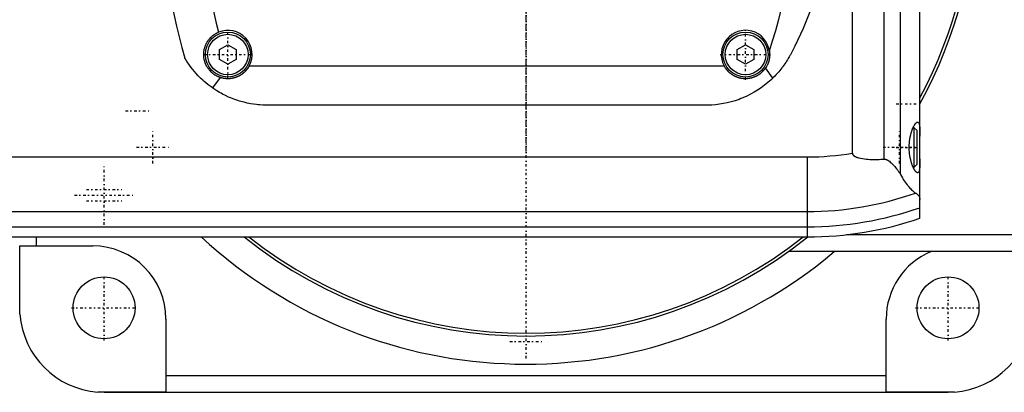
# Model space of a CAD drawing. Extents: x -702 to 174, y -90 to 90.
# Tile 7 of 9: x -90 to 85, y -90 to -24. Entities that reach past the tile are written whole.
import ezdxf

# ---------------------------------------------------------------- set-up
doc = ezdxf.new("R2010")
doc.units = 0
doc.linetypes.add('CENTER', pattern=[1.5, 0.45, -0.5, 0.05, -0.5])
doc.layers.add('AM_0', color=7, linetype='CONTINUOUS')
doc.layers.add('AM_7', color=7, linetype='CENTER')

msp = doc.modelspace()

# ---------------------------------------------------------------- linework, layer by layer
at = {"layer": 'AM_0', "color": 7, "linetype": 'CONTINUOUS'}
for p, q in [((70, -59.1), (70, 59.1)), ((66.48, 51.17), (66.48, -51.17)), ((58, -47.52), (58, 47.52)), ((63.58, 48.57), (63.58, -48.57)), ((-54.5, -29.13), (-53, -28.27)), ((-54.5, -30.87), (-54.5, -29.13)), ((-53, -28.27), (-51.5, -29.13)), ((-51.5, -29.13), (-51.5, -30.87)), ((37.5, -29.13), (39, -28.27)), ((37.5, -30.87), (37.5, -29.13)), ((39, -28.27), (40.5, -29.13)), ((40.5, -29.13), (40.5, -30.87)), ((-53, -31.73), (-54.5, -30.87)), ((-51.5, -30.87), (-53, -31.73)), ((39, -31.73), (37.5, -30.87)), ((40.5, -30.87), (39, -31.73)), ((-49.19, -32), (35.19, -32)), ((43.84, -34.2), (42.58, -32.38)), ((-54.39, -34.07), (-55.72, -35.94)), ((32, -39), (-46, -39)), ((69, -43), (68.79, -43)), ((69.5, -43.5), (69, -43)), ((69, -50), (69, -43)), ((69.5, -49.5), (69.5, -43.5)), ((-440, -48.19), (50, -48.19)), ((50, -62.39), (50, -48.19)), ((68.79, -50), (69, -50)), ((69, -50), (69.5, -49.5)), ((-440, -57.89), (50, -57.89)), ((-440, -60.6), (50, -60.6)), ((-440, -62.39), (50, -62.39)), ((-87, -64), (-87, -62.39)), ((127, -62), (56.95, -62)), ((-89.96, -64), (-77, -64)), ((-89.96, -76.12), (-89.96, -64)), ((127, -65), (46.64, -65)), ((-64, -77), (-64, -89.96)), ((64, -89.96), (64, -77)), ((-64, -87), (64, -87)), ((-64, -89.96), (-76.12, -89.96)), ((-75, -90), (75, -90)), ((76.12, -89.96), (64, -89.96))]:
    msp.add_line(p, q, dxfattribs=at)
for points in [[(50.56, -22.12, 0), (49.26, -25.35, 0), (47.78, -28.5, 0), (46.98, -30.04, 0)], [(-54.39, -34.07, 0), (-54.44, -34.05, 0), (-54.53, -34.02, 0), (-54.62, -33.99, 0), (-54.66, -33.97, 0), (-54.7, -33.95, 0), (-54.79, -33.91, 0), (-54.88, -33.87, 0), (-54.96, -33.83, 0), (-55.05, -33.78, 0), (-55.13, -33.74, 0), (-55.17, -33.71, 0), (-55.21, -33.69, 0), (-55.29, -33.64, 0), (-55.37, -33.59, 0), (-55.45, -33.53, 0), (-55.53, -33.48, 0), (-55.6, -33.42, 0), (-55.64, -33.39, 0), (-55.68, -33.36, 0), (-55.75, -33.3, 0), (-55.82, -33.24, 0), (-55.86, -33.21, 0), (-55.9, -33.18, 0), (-55.96, -33.11, 0), (-56.03, -33.05, 0), (-56.07, -33.01, 0), (-56.1, -32.98, 0), (-56.17, -32.91, 0), (-56.23, -32.84, 0), (-56.29, -32.77, 0), (-56.35, -32.69, 0), (-56.41, -32.62, 0), (-56.44, -32.58, 0), (-56.47, -32.54, 0), (-56.53, -32.46, 0), (-56.58, -32.38, 0), (-56.63, -32.3, 0), (-56.69, -32.22, 0), (-56.73, -32.13, 0), (-56.76, -32.09, 0), (-56.78, -32.05, 0), (-56.83, -31.96, 0), (-56.87, -31.87, 0), (-56.91, -31.79, 0), (-56.95, -31.7, 0), (-56.99, -31.61, 0), (-57.01, -31.56, 0), (-57.02, -31.52, 0), (-57.06, -31.43, 0), (-57.09, -31.33, 0), (-57.12, -31.24, 0), (-57.14, -31.14, 0), (-57.17, -31.05, 0), (-57.18, -31, 0), (-57.19, -30.95, 0), (-57.21, -30.86, 0), (-57.23, -30.76, 0), (-57.25, -30.67, 0), (-57.26, -30.57, 0), (-57.27, -30.47, 0), (-57.28, -30.43, 0), (-57.28, -30.38, 0), (-57.29, -30.28, 0), (-57.3, -30.18, 0), (-57.3, -30.14, 0), (-57.3, -30.09, 0), (-57.3, -29.99, 0), (-57.3, -29.9, 0), (-57.3, -29.85, 0), (-57.3, -29.8, 0), (-57.29, -29.7, 0), (-57.28, -29.61, 0), (-57.27, -29.51, 0), (-57.26, -29.42, 0), (-57.25, -29.32, 0), (-57.24, -29.27, 0), (-57.23, -29.23, 0), (-57.21, -29.13, 0), (-57.19, -29.04, 0), (-57.17, -28.95, 0), (-57.14, -28.86, 0), (-57.12, -28.76, 0), (-57.1, -28.72, 0), (-57.09, -28.67, 0), (-57.06, -28.58, 0), (-57.03, -28.49, 0), (-56.99, -28.41, 0), (-56.96, -28.32, 0), (-56.92, -28.23, 0), (-56.9, -28.19, 0), (-56.88, -28.14, 0), (-56.84, -28.06, 0), (-56.79, -27.98, 0), (-56.75, -27.89, 0), (-56.7, -27.81, 0), (-56.65, -27.73, 0), (-56.63, -27.69, 0), (-56.6, -27.65, 0), (-56.55, -27.57, 0), (-56.49, -27.49, 0), (-56.44, -27.41, 0), (-56.38, -27.34, 0), (-56.32, -27.26, 0), (-56.29, -27.23, 0), (-56.26, -27.19, 0), (-56.19, -27.12, 0), (-56.13, -27.05, 0), (-56.09, -27.01, 0), (-56.06, -26.98, 0), (-55.99, -26.91, 0), (-55.92, -26.84, 0), (-55.89, -26.81, 0), (-55.85, -26.78, 0), (-55.78, -26.72, 0), (-55.7, -26.65, 0), (-55.63, -26.59, 0), (-55.55, -26.54, 0), (-55.47, -26.48, 0), (-55.43, -26.45, 0), (-55.39, -26.42, 0), (-55.31, -26.37, 0), (-55.22, -26.32, 0), (-55.14, -26.27, 0), (-55.05, -26.22, 0), (-54.97, -26.18, 0), (-54.92, -26.15, 0), (-54.88, -26.13, 0), (-54.79, -26.09, 0), (-54.7, -26.05, 0), (-54.66, -26.03, 0)], [(43.25, -29.34, 0), (43.26, -29.43, 0), (43.28, -29.61, 0), (43.29, -29.78, 0), (43.3, -29.87, 0), (43.3, -29.96, 0), (43.3, -30.13, 0), (43.29, -30.31, 0), (43.27, -30.49, 0), (43.25, -30.66, 0), (43.22, -30.83, 0), (43.2, -30.92, 0), (43.18, -31.01, 0), (43.14, -31.18, 0), (43.08, -31.35, 0), (43.03, -31.51, 0), (42.96, -31.68, 0), (42.89, -31.84, 0), (42.85, -31.92, 0), (42.81, -32, 0), (42.72, -32.15, 0), (42.63, -32.3, 0), (42.58, -32.38, 0)], [(-55.72, -35.94, 0), (-55.99, -35.76, 0), (-56.5, -35.37, 0), (-56.99, -34.97, 0), (-57.22, -34.77, 0), (-57.44, -34.57, 0), (-57.86, -34.18, 0), (-58.25, -33.78, 0), (-58.61, -33.4, 0), (-58.93, -33.03, 0), (-59.22, -32.68, 0), (-59.36, -32.52, 0), (-59.48, -32.35, 0), (-59.72, -32.04, 0), (-59.93, -31.74, 0), (-60.12, -31.47, 0), (-60.22, -31.32, 0), (-60.25, -31.28, 0), (-60.27, -31.24, 0), (-60.28, -31.22, 0), (-60.3, -31.2, 0), (-60.32, -31.16, 0), (-60.34, -31.12, 0), (-60.37, -31.09, 0), (-60.39, -31.05, 0), (-60.41, -31.02, 0), (-60.42, -31, 0), (-60.43, -30.99, 0), (-60.45, -30.96, 0), (-60.47, -30.93, 0), (-60.48, -30.91, 0), (-60.48, -30.9, 0), (-60.5, -30.87, 0), (-60.52, -30.84, 0), (-60.53, -30.83, 0), (-60.53, -30.82, 0), (-60.55, -30.79, 0), (-60.56, -30.77, 0), (-60.58, -30.75, 0), (-60.59, -30.73, 0), (-60.6, -30.71, 0), (-60.6, -30.7, 0), (-60.61, -30.69, 0), (-60.62, -30.68, 0), (-60.63, -30.66, 0), (-60.63, -30.65, 0), (-60.64, -30.64, 0), (-60.64, -30.63, 0), (-60.65, -30.63, 0), (-60.65, -30.63, 0), (-60.65, -30.62, 0), (-60.65, -30.62, 0), (-60.65, -30.62, 0)], [(46.98, -30.04, 0), (46.91, -30.17, 0), (46.76, -30.43, 0), (46.61, -30.68, 0), (46.54, -30.81, 0), (46.46, -30.94, 0), (46.31, -31.18, 0), (46.15, -31.43, 0), (45.98, -31.67, 0), (45.81, -31.91, 0), (45.64, -32.14, 0), (45.56, -32.26, 0), (45.47, -32.37, 0), (45.29, -32.6, 0), (45.11, -32.82, 0), (44.92, -33.05, 0), (44.73, -33.26, 0), (44.54, -33.48, 0), (44.44, -33.58, 0), (44.35, -33.69, 0), (44.15, -33.89, 0), (43.94, -34.1, 0), (43.84, -34.2, 0)], [(-49.19, -32, 0), (-49.21, -32.03, 0), (-49.23, -32.08, 0), (-49.26, -32.13, 0), (-49.28, -32.15, 0), (-49.29, -32.18, 0), (-49.32, -32.22, 0), (-49.35, -32.27, 0), (-49.38, -32.32, 0), (-49.41, -32.37, 0), (-49.44, -32.42, 0), (-49.46, -32.44, 0), (-49.48, -32.46, 0), (-49.51, -32.51, 0), (-49.54, -32.55, 0), (-49.58, -32.6, 0), (-49.61, -32.64, 0), (-49.64, -32.69, 0), (-49.66, -32.71, 0), (-49.68, -32.73, 0), (-49.72, -32.77, 0), (-49.75, -32.82, 0), (-49.77, -32.84, 0), (-49.79, -32.86, 0), (-49.82, -32.9, 0), (-49.86, -32.94, 0), (-49.88, -32.96, 0), (-49.9, -32.98, 0), (-49.94, -33.02, 0), (-49.98, -33.06, 0), (-50.01, -33.09, 0), (-50.05, -33.13, 0), (-50.09, -33.17, 0), (-50.11, -33.19, 0), (-50.14, -33.21, 0), (-50.18, -33.24, 0), (-50.22, -33.28, 0), (-50.26, -33.32, 0), (-50.3, -33.35, 0), (-50.35, -33.39, 0), (-50.37, -33.4, 0), (-50.39, -33.42, 0), (-50.44, -33.45, 0), (-50.48, -33.49, 0), (-50.53, -33.52, 0), (-50.58, -33.55, 0), (-50.62, -33.58, 0), (-50.65, -33.6, 0), (-50.67, -33.61, 0), (-50.72, -33.64, 0), (-50.77, -33.67, 0), (-50.82, -33.7, 0), (-50.87, -33.73, 0), (-50.92, -33.76, 0), (-50.94, -33.77, 0), (-50.97, -33.79, 0), (-51.02, -33.81, 0), (-51.07, -33.84, 0), (-51.12, -33.87, 0), (-51.17, -33.89, 0), (-51.22, -33.92, 0), (-51.25, -33.93, 0), (-51.27, -33.94, 0), (-51.33, -33.96, 0), (-51.38, -33.98, 0), (-51.41, -33.99, 0), (-51.43, -34, 0), (-51.49, -34.03, 0), (-51.54, -34.04, 0), (-51.57, -34.05, 0), (-51.6, -34.06, 0), (-51.65, -34.08, 0), (-51.7, -34.1, 0), (-51.76, -34.12, 0), (-51.81, -34.13, 0), (-51.87, -34.15, 0), (-51.9, -34.16, 0), (-51.92, -34.16, 0), (-51.98, -34.18, 0), (-52.04, -34.19, 0), (-52.09, -34.2, 0), (-52.15, -34.21, 0), (-52.2, -34.23, 0), (-52.23, -34.23, 0), (-52.26, -34.24, 0), (-52.31, -34.24, 0), (-52.37, -34.25, 0), (-52.43, -34.26, 0), (-52.48, -34.27, 0), (-52.54, -34.28, 0), (-52.57, -34.28, 0), (-52.59, -34.28, 0), (-52.65, -34.29, 0), (-52.7, -34.29, 0), (-52.76, -34.29, 0), (-52.81, -34.3, 0), (-52.87, -34.3, 0), (-52.9, -34.3, 0), (-52.92, -34.3, 0), (-52.98, -34.3, 0), (-53.03, -34.3, 0), (-53.09, -34.3, 0), (-53.14, -34.3, 0), (-53.2, -34.3, 0), (-53.23, -34.29, 0), (-53.25, -34.29, 0), (-53.31, -34.29, 0), (-53.37, -34.28, 0), (-53.39, -34.28, 0), (-53.42, -34.28, 0), (-53.48, -34.27, 0), (-53.53, -34.27, 0), (-53.56, -34.26, 0), (-53.59, -34.26, 0), (-53.64, -34.25, 0), (-53.7, -34.24, 0), (-53.76, -34.23, 0), (-53.81, -34.22, 0), (-53.87, -34.21, 0), (-53.9, -34.21, 0), (-53.92, -34.2, 0), (-53.98, -34.19, 0), (-54.03, -34.17, 0), (-54.09, -34.16, 0), (-54.15, -34.14, 0), (-54.2, -34.13, 0), (-54.23, -34.12, 0), (-54.26, -34.11, 0), (-54.31, -34.1, 0), (-54.36, -34.08, 0), (-54.39, -34.07, 0)], [(42.58, -32.38, 0), (42.56, -32.41, 0), (42.51, -32.48, 0), (42.46, -32.55, 0), (42.44, -32.58, 0), (42.42, -32.61, 0), (42.36, -32.68, 0), (42.31, -32.74, 0), (42.26, -32.8, 0), (42.21, -32.86, 0), (42.15, -32.92, 0), (42.13, -32.95, 0), (42.1, -32.98, 0), (42.04, -33.04, 0), (41.99, -33.09, 0), (41.93, -33.15, 0), (41.87, -33.2, 0), (41.81, -33.26, 0), (41.78, -33.28, 0), (41.75, -33.31, 0), (41.68, -33.36, 0), (41.62, -33.41, 0), (41.58, -33.44, 0), (41.55, -33.46, 0), (41.48, -33.51, 0), (41.42, -33.56, 0), (41.38, -33.58, 0), (41.35, -33.6, 0), (41.28, -33.65, 0), (41.21, -33.69, 0), (41.13, -33.73, 0), (41.06, -33.77, 0), (40.99, -33.81, 0), (40.95, -33.83, 0), (40.91, -33.85, 0), (40.84, -33.89, 0), (40.76, -33.92, 0), (40.68, -33.96, 0), (40.61, -33.99, 0), (40.53, -34.02, 0), (40.49, -34.03, 0), (40.45, -34.05, 0), (40.37, -34.08, 0), (40.29, -34.1, 0), (40.21, -34.13, 0), (40.13, -34.15, 0), (40.05, -34.17, 0), (40.01, -34.18, 0), (39.97, -34.19, 0), (39.88, -34.21, 0), (39.8, -34.22, 0), (39.72, -34.24, 0), (39.64, -34.25, 0), (39.56, -34.26, 0), (39.52, -34.27, 0), (39.48, -34.27, 0), (39.39, -34.28, 0), (39.31, -34.29, 0), (39.23, -34.29, 0), (39.15, -34.3, 0), (39.07, -34.3, 0), (39.03, -34.3, 0), (38.99, -34.3, 0), (38.91, -34.3, 0), (38.83, -34.3, 0), (38.79, -34.29, 0), (38.75, -34.29, 0), (38.67, -34.29, 0), (38.59, -34.28, 0), (38.55, -34.28, 0), (38.51, -34.27, 0), (38.42, -34.26, 0), (38.34, -34.25, 0), (38.26, -34.24, 0), (38.18, -34.22, 0), (38.1, -34.2, 0), (38.06, -34.2, 0), (38.02, -34.19, 0), (37.93, -34.17, 0), (37.85, -34.14, 0), (37.77, -34.12, 0), (37.69, -34.1, 0), (37.61, -34.07, 0), (37.57, -34.06, 0), (37.53, -34.04, 0), (37.46, -34.01, 0), (37.38, -33.98, 0), (37.3, -33.95, 0), (37.22, -33.92, 0), (37.15, -33.88, 0), (37.11, -33.86, 0), (37.07, -33.84, 0), (37, -33.8, 0), (36.92, -33.77, 0), (36.85, -33.72, 0), (36.78, -33.68, 0), (36.71, -33.64, 0), (36.67, -33.62, 0), (36.64, -33.59, 0), (36.57, -33.55, 0), (36.5, -33.5, 0), (36.43, -33.45, 0), (36.37, -33.4, 0), (36.3, -33.35, 0), (36.27, -33.32, 0), (36.24, -33.3, 0), (36.18, -33.25, 0), (36.12, -33.19, 0), (36.09, -33.16, 0), (36.06, -33.14, 0), (36, -33.08, 0), (35.94, -33.03, 0), (35.92, -33, 0), (35.89, -32.97, 0), (35.83, -32.91, 0), (35.78, -32.85, 0), (35.73, -32.79, 0), (35.67, -32.73, 0), (35.62, -32.66, 0), (35.6, -32.63, 0), (35.57, -32.6, 0), (35.52, -32.53, 0), (35.48, -32.46, 0), (35.43, -32.4, 0), (35.38, -32.33, 0), (35.34, -32.25, 0), (35.32, -32.22, 0), (35.3, -32.18, 0), (35.25, -32.11, 0), (35.21, -32.04, 0), (35.19, -32, 0)], [(43.84, -34.2, 0), (43.55, -34.48, 0), (42.96, -34.99, 0), (42.38, -35.46, 0), (42.08, -35.69, 0), (41.78, -35.91, 0), (41.16, -36.32, 0), (40.52, -36.71, 0), (39.87, -37.07, 0), (39.21, -37.4, 0), (38.53, -37.7, 0), (38.19, -37.83, 0), (37.85, -37.96, 0), (37.16, -38.2, 0), (36.46, -38.4, 0), (35.77, -38.58, 0), (35.07, -38.72, 0), (34.38, -38.83, 0), (34.03, -38.88, 0), (33.69, -38.92, 0), (33, -38.97, 0), (32.33, -39, 0), (32, -39, 0)], [(-46, -39, 0), (-46.27, -39, 0), (-46.8, -38.98, 0), (-47.34, -38.95, 0), (-47.62, -38.92, 0), (-47.89, -38.89, 0), (-48.45, -38.82, 0), (-49, -38.73, 0), (-49.56, -38.62, 0), (-50.12, -38.49, 0), (-50.68, -38.34, 0), (-50.95, -38.26, 0), (-51.23, -38.18, 0), (-51.78, -37.99, 0), (-52.33, -37.78, 0), (-52.88, -37.55, 0), (-53.41, -37.3, 0), (-53.94, -37.03, 0), (-54.2, -36.89, 0), (-54.46, -36.74, 0), (-54.98, -36.44, 0), (-55.48, -36.11, 0), (-55.72, -35.94, 0)], [(69.59, -51, 0), (69.58, -51, 0), (69.55, -51, 0), (69.52, -50.99, 0), (69.51, -50.98, 0), (69.49, -50.98, 0), (69.46, -50.96, 0), (69.43, -50.94, 0), (69.4, -50.92, 0), (69.37, -50.9, 0), (69.33, -50.87, 0), (69.32, -50.85, 0), (69.3, -50.83, 0), (69.26, -50.8, 0), (69.23, -50.75, 0), (69.19, -50.71, 0), (69.16, -50.66, 0), (69.12, -50.61, 0), (69.1, -50.58, 0), (69.08, -50.55, 0), (69.05, -50.49, 0), (69.01, -50.43, 0), (68.99, -50.4, 0), (68.97, -50.37, 0), (68.93, -50.3, 0), (68.9, -50.23, 0), (68.88, -50.19, 0), (68.86, -50.15, 0), (68.82, -50.08, 0), (68.78, -50, 0), (68.75, -49.91, 0), (68.71, -49.83, 0), (68.68, -49.74, 0), (68.66, -49.7, 0), (68.64, -49.66, 0), (68.61, -49.57, 0), (68.58, -49.47, 0), (68.54, -49.38, 0), (68.51, -49.27, 0), (68.48, -49.17, 0), (68.46, -49.12, 0), (68.45, -49.07, 0), (68.42, -48.96, 0), (68.39, -48.84, 0), (68.36, -48.73, 0), (68.33, -48.61, 0), (68.3, -48.49, 0), (68.29, -48.43, 0), (68.28, -48.37, 0), (68.25, -48.25, 0), (68.23, -48.13, 0), (68.21, -48, 0), (68.19, -47.87, 0), (68.17, -47.74, 0), (68.16, -47.68, 0), (68.15, -47.61, 0), (68.14, -47.48, 0), (68.13, -47.35, 0), (68.12, -47.22, 0), (68.11, -47.09, 0), (68.1, -46.96, 0), (68.1, -46.89, 0), (68.09, -46.83, 0), (68.09, -46.69, 0), (68.09, -46.56, 0), (68.09, -46.5, 0), (68.09, -46.44, 0), (68.09, -46.31, 0), (68.09, -46.17, 0), (68.1, -46.11, 0), (68.1, -46.04, 0), (68.11, -45.91, 0), (68.12, -45.78, 0), (68.13, -45.65, 0), (68.14, -45.52, 0), (68.15, -45.39, 0), (68.16, -45.32, 0), (68.17, -45.26, 0), (68.19, -45.13, 0), (68.21, -45, 0), (68.23, -44.87, 0), (68.25, -44.75, 0), (68.28, -44.63, 0), (68.29, -44.57, 0), (68.3, -44.51, 0), (68.33, -44.39, 0), (68.36, -44.27, 0), (68.39, -44.16, 0), (68.42, -44.04, 0), (68.45, -43.93, 0), (68.46, -43.88, 0), (68.48, -43.83, 0), (68.51, -43.73, 0), (68.54, -43.62, 0), (68.58, -43.53, 0), (68.61, -43.43, 0), (68.64, -43.34, 0), (68.66, -43.3, 0), (68.68, -43.26, 0), (68.71, -43.17, 0), (68.75, -43.09, 0), (68.78, -43, 0), (68.82, -42.92, 0), (68.86, -42.85, 0), (68.88, -42.81, 0), (68.9, -42.77, 0), (68.93, -42.7, 0), (68.97, -42.63, 0), (68.99, -42.6, 0), (69.01, -42.57, 0), (69.05, -42.51, 0), (69.08, -42.45, 0), (69.1, -42.42, 0), (69.12, -42.39, 0), (69.16, -42.34, 0), (69.19, -42.29, 0), (69.23, -42.25, 0), (69.26, -42.2, 0), (69.3, -42.17, 0), (69.32, -42.15, 0), (69.33, -42.13, 0), (69.37, -42.1, 0), (69.4, -42.08, 0), (69.43, -42.06, 0), (69.46, -42.04, 0), (69.49, -42.02, 0), (69.51, -42.02, 0), (69.52, -42.01, 0), (69.55, -42, 0), (69.58, -42, 0), (69.59, -42, 0)], [(69.59, -42, 0), (69.62, -42, 0), (69.67, -42.02, 0), (69.72, -42.05, 0), (69.74, -42.07, 0), (69.76, -42.1, 0), (69.8, -42.17, 0), (69.84, -42.25, 0), (69.87, -42.35, 0), (69.9, -42.47, 0), (69.92, -42.6, 0), (69.93, -42.68, 0), (69.94, -42.75, 0), (69.96, -42.92, 0), (69.97, -43.09, 0), (69.98, -43.27, 0), (69.99, -43.47, 0), (69.99, -43.67, 0), (70, -43.78, 0), (70, -43.9, 0), (70, -44.13, 0), (70, -44.38, 0), (70, -44.5, 0)], [(58, -47.52, 0), (58, -47.53, 0), (58, -47.54, 0), (58, -47.55, 0), (58, -47.55, 0), (58, -47.56, 0), (58, -47.57, 0), (58, -47.57, 0), (58, -47.58, 0), (58.01, -47.59, 0), (58.01, -47.6, 0), (58.01, -47.61, 0), (58.01, -47.61, 0), (58.01, -47.62, 0), (58.01, -47.63, 0), (58.02, -47.64, 0), (58.02, -47.65, 0), (58.02, -47.66, 0), (58.02, -47.66, 0), (58.02, -47.67, 0), (58.03, -47.67, 0), (58.03, -47.68, 0), (58.03, -47.69, 0), (58.03, -47.69, 0), (58.04, -47.7, 0), (58.04, -47.71, 0), (58.04, -47.71, 0), (58.04, -47.72, 0), (58.05, -47.73, 0), (58.05, -47.73, 0), (58.06, -47.74, 0), (58.06, -47.75, 0), (58.07, -47.76, 0), (58.07, -47.76, 0), (58.07, -47.77, 0), (58.07, -47.78, 0), (58.08, -47.78, 0), (58.08, -47.79, 0), (58.09, -47.8, 0), (58.09, -47.81, 0), (58.1, -47.81, 0), (58.1, -47.81, 0), (58.11, -47.82, 0), (58.11, -47.83, 0), (58.12, -47.83, 0), (58.12, -47.84, 0), (58.13, -47.85, 0), (58.13, -47.85, 0), (58.13, -47.86, 0), (58.14, -47.86, 0), (58.15, -47.87, 0), (58.17, -47.89, 0), (58.21, -47.93, 0), (58.23, -47.95, 0), (58.25, -47.97, 0), (58.3, -48, 0), (58.34, -48.03, 0), (58.39, -48.06, 0), (58.44, -48.09, 0), (58.49, -48.11, 0), (58.51, -48.13, 0), (58.54, -48.14, 0), (58.59, -48.16, 0), (58.64, -48.19, 0), (58.67, -48.2, 0), (58.69, -48.21, 0), (58.75, -48.23, 0), (58.8, -48.25, 0), (58.82, -48.26, 0), (58.85, -48.27, 0), (58.9, -48.28, 0), (58.95, -48.3, 0), (59.13, -48.35, 0), (59.46, -48.43, 0), (59.8, -48.49, 0), (60.14, -48.54, 0), (60.46, -48.57, 0), (60.62, -48.58, 0), (60.78, -48.6, 0), (61.1, -48.62, 0), (61.42, -48.63, 0), (61.74, -48.63, 0), (62.07, -48.63, 0), (62.4, -48.63, 0), (62.57, -48.62, 0), (62.74, -48.62, 0), (63.07, -48.6, 0), (63.41, -48.58, 0), (63.58, -48.57, 0)], [(63.58, -48.57, 0), (63.6, -48.57, 0), (63.63, -48.57, 0), (63.67, -48.57, 0), (63.68, -48.57, 0), (63.7, -48.57, 0), (63.73, -48.57, 0), (63.76, -48.57, 0), (63.8, -48.58, 0), (63.83, -48.58, 0), (63.86, -48.59, 0), (63.88, -48.59, 0), (63.9, -48.6, 0), (63.93, -48.61, 0), (63.96, -48.62, 0), (63.99, -48.63, 0), (64.02, -48.64, 0), (64.06, -48.65, 0), (64.07, -48.66, 0), (64.09, -48.66, 0), (64.12, -48.68, 0), (64.15, -48.69, 0), (64.16, -48.7, 0), (64.18, -48.71, 0), (64.21, -48.72, 0), (64.24, -48.74, 0), (64.25, -48.74, 0), (64.27, -48.75, 0), (64.3, -48.77, 0), (64.32, -48.79, 0), (64.35, -48.8, 0), (64.38, -48.82, 0), (64.41, -48.84, 0), (64.42, -48.85, 0), (64.44, -48.86, 0), (64.47, -48.88, 0), (64.49, -48.9, 0), (64.59, -48.97, 0), (64.74, -49.1, 0), (64.9, -49.23, 0), (65.05, -49.38, 0), (65.13, -49.46, 0), (65.21, -49.54, 0), (65.37, -49.71, 0), (65.53, -49.9, 0), (65.69, -50.09, 0), (65.84, -50.28, 0), (66, -50.48, 0), (66.07, -50.58, 0), (66.14, -50.68, 0), (66.28, -50.88, 0), (66.41, -51.07, 0), (66.48, -51.17, 0)], [(70, -48.5, 0), (70, -48.62, 0), (70, -48.87, 0), (70, -49.1, 0), (70, -49.22, 0), (69.99, -49.33, 0), (69.99, -49.53, 0), (69.98, -49.73, 0), (69.97, -49.91, 0), (69.96, -50.08, 0), (69.94, -50.25, 0), (69.93, -50.32, 0), (69.92, -50.4, 0), (69.9, -50.53, 0), (69.87, -50.65, 0), (69.84, -50.75, 0), (69.8, -50.83, 0), (69.76, -50.9, 0), (69.74, -50.93, 0), (69.72, -50.95, 0), (69.67, -50.98, 0), (69.62, -51, 0), (69.59, -51, 0)], [(66.48, -51.17, 0), (66.55, -51.33, 0), (66.72, -51.62, 0), (66.88, -51.91, 0), (66.97, -52.04, 0), (67.05, -52.18, 0), (67.22, -52.44, 0), (67.39, -52.68, 0), (67.56, -52.91, 0), (67.72, -53.13, 0), (67.89, -53.34, 0), (67.97, -53.44, 0), (68.05, -53.53, 0), (68.21, -53.71, 0), (68.37, -53.87, 0), (68.52, -54.02, 0), (68.66, -54.16, 0), (68.8, -54.28, 0), (68.87, -54.34, 0), (68.94, -54.39, 0), (69.06, -54.49, 0), (69.18, -54.57, 0), (69.24, -54.6, 0)], [(69.24, -54.6, 0), (69.28, -54.63, 0), (69.37, -54.68, 0), (69.44, -54.73, 0), (69.48, -54.76, 0), (69.51, -54.79, 0), (69.58, -54.85, 0), (69.64, -54.91, 0), (69.7, -54.97, 0), (69.75, -55.03, 0), (69.79, -55.1, 0), (69.82, -55.13, 0), (69.84, -55.16, 0), (69.87, -55.23, 0), (69.9, -55.3, 0), (69.93, -55.37, 0), (69.95, -55.44, 0), (69.97, -55.51, 0), (69.98, -55.55, 0), (69.99, -55.58, 0), (69.99, -55.66, 0), (70, -55.74, 0), (70, -55.78, 0)], [(-89.96, -76.12, 0), (-89.97, -75.93, 0), (-89.99, -75.56, 0), (-90, -75.18, 0), (-90, -75, 0)], [(-75, -90, 0), (-75.18, -90, 0), (-75.56, -89.99, 0), (-75.93, -89.97, 0), (-76.12, -89.96, 0)], [(76.12, -89.96, 0), (75.93, -89.97, 0), (75.56, -89.99, 0), (75.18, -90, 0), (75, -90, 0)]]:
    msp.add_polyline3d(points, dxfattribs=at)
for centre, radius in [((-53, -30), 4), ((39, -30), 4), ((-53, -30), 3.6), ((39, -30), 3.6), ((-75, -75), 5.5), ((75, -75), 5.5)]:
    msp.add_circle(centre, radius, dxfattribs=at)
for centre, radius, start, end in [((0, 0), 80, 331.045, 28.955), ((0, 0), 79.5, 331.7031, 28.2969), ((45, 0), 110, 163.8371, 196.1629), ((-45, 0), 93, 341.6079, 18.3921), ((45, 0), 103, 165.3606, 194.6394), ((-53, -30), 4.3, 332.2823, 112.6532), ((39, -30), 4.3, 8.7868, 207.7177), ((50, 0), 48.19, 270, 279.5555), ((50, 0), 57.89, 270, 289.4116), ((50, 0), 60.6, 270, 289.2721), ((50, 0), 62.39, 270, 288.6977), ((0, 0), 85, 227.2208, 310.1192), ((0, 0), 80, 231.2468, 308.7532), ((0, 0), 79.5, 231.698, 308.302), ((-77, -77), 13, 0, 90), ((77, -77), 13, 112.6199, 180), ((-75, -75), 15, 184.2866, 265.7134), ((75, -75), 15, 274.2866, 355.7134)]:
    msp.add_arc(centre, radius, start, end, dxfattribs=at)
at = {"layer": 'AM_7', "color": 4, "linetype": 'CENTER'}
for p, q in [((0, -84), (0, 84)), ((0, -47.25), (0, 47.25)), ((-53, -34.2), (-53, -25.8)), ((39, -34.52), (39, -25.48)), ((-57.2, -30), (-48.8, -30)), ((34.48, -30), (43.52, -30)), ((-71.2, -40), (-66.8, -40)), ((65.8, -38.75), (70.2, -38.75)), ((-66.35, -49.35), (-66.35, -43.57)), ((66.35, -49.35), (66.35, -43.57)), ((-69.24, -46.46), (-63.46, -46.46)), ((63.46, -46.46), (69.24, -46.46)), ((65.8, -46.5), (70.2, -46.5)), ((-75, -60.25), (-75, -49.75)), ((-78.15, -54), (-71.85, -54)), ((-80.25, -55), (-69.75, -55)), ((-78.15, -56), (-71.85, -56)), ((-75, -80.78), (-75, -69.22)), ((75, -80.78), (75, -69.22)), ((-80.78, -75), (-69.22, -75)), ((69.22, -75), (80.78, -75)), ((-2.89, -81), (2.89, -81))]:
    msp.add_line(p, q, dxfattribs=at)

doc.saveas('drawing.dxf')
